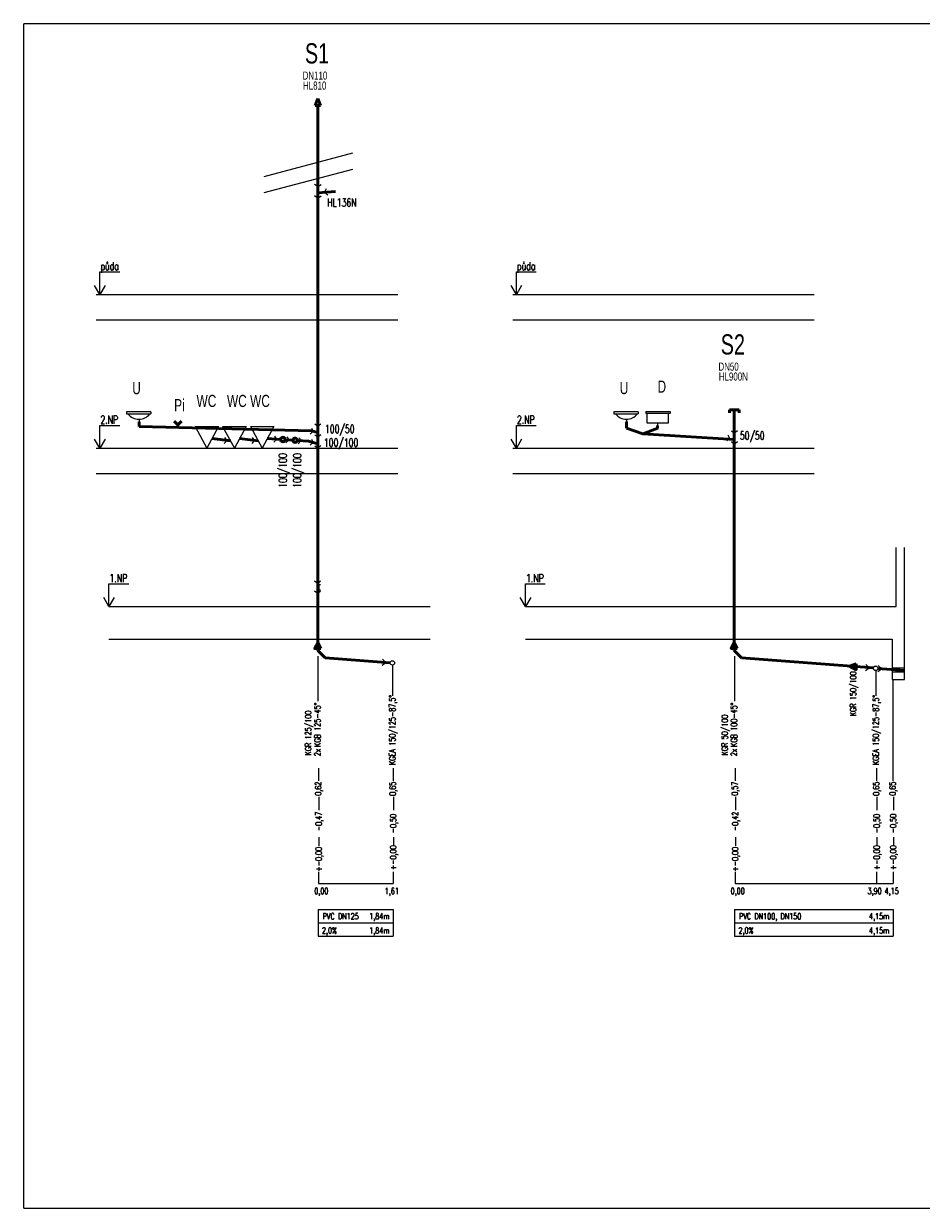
# Model space of a CAD drawing. Header units: millimetres. Extents: x 28262 to 240133, y -152087 to 56534.
# Tile 1 of 107: x 87432 to 109603, y -152087 to -122816. Entities that reach past the tile are written whole.
import ezdxf

# ---------------------------------------------------------------- set-up
doc = ezdxf.new("R2010")
doc.units = ezdxf.units.MM
doc.header["$MEASUREMENT"] = 0
doc.layers.get('0').update_dxf_attribs({"lineweight": 9})
for name, color, linetype, lineweight in [('--KANAL', 6, 'Continuous', 50), ('--KANAL_POPIS', 7, 'Continuous', 25), ('--KANALIZACE POPIS', 7, 'Continuous', 20), ('--KANALIZACE_POPIS', 7, 'Continuous', 20), ('--POM', 7, 'Continuous', 9), ('--TOPENÍ_POPIS', 7, 'Continuous', 25), ('--ZTI_popis', 5, 'Continuous', 35), ('POPIS', 7, 'Continuous', 25), ('Vrstva 1_Pero_č.__1_Pero_č.__7', 7, 'Continuous', 18)]:
    doc.layers.add(name, color=color, linetype=linetype, lineweight=lineweight)
doc.styles.add('styl10', font='romans.shx', dxfattribs={"width": 0.7, "height": 0.18, "bigfont": 'bigfont.shx'})
doc.styles.add('styl3', font='arial.ttf', dxfattribs={"width": 0.7, "height": 250})
doc.styles.add('styl5', font='arial.ttf', dxfattribs={"width": 0.7, "height": 220})
doc.styles.add('styl6', font='romans.shx', dxfattribs={"width": 0.7, "height": 200})
doc.styles.add('styl7', font='romans.shx', dxfattribs={"width": 0.7, "height": 200})
doc.styles.add('STYLE9', font='romans.shx', dxfattribs={"width": 0.65, "height": 180})

msp = doc.modelspace()

# ---------------------------------------------------------------- hatches: boundary and pattern name
at = {"layer": '--KANAL'}
h = msp.add_hatch(dxfattribs=at)
h.set_pattern_fill('ANSI31', color=256, scale=10, style=0)
h.set_pattern_definition([(315, (94182.7057, -116253.6046), (0.88388348, 0.88388348), [])])
h.paths.add_polyline_path([(94768, -138252), (94694, -138108), (94692, -138112), (94691, -138144), (94688, -138252)])
h.paths.add_polyline_path([(94688, -138252), (94691, -138144), (94692, -138112), (94616, -138252)])
h = msp.add_hatch(dxfattribs=at)
h.set_pattern_fill('ANSI31', color=256, scale=10, style=0)
h.set_pattern_definition([(315, (104470.2057, -116253.6046), (0.88388348, 0.88388348), [])])
h.paths.add_polyline_path([(105055, -138252), (104981, -138108), (104979, -138112), (104978, -138144), (104975, -138252)])
h.paths.add_polyline_path([(104975, -138252), (104978, -138144), (104979, -138112), (104903, -138252)])
h = msp.add_hatch(dxfattribs=at)
h.set_pattern_fill('ANSI31', color=256)
h.set_pattern_definition([(45, (58112.1184, -73477.69158), (-0.08838834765, 0.08838834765), [])])
h.paths.add_polyline_path([(107995, -138634), (107833, -138690), (107995, -138703)])
h.paths.add_polyline_path([(107995, -138703), (107833, -138690), (107995, -138782)])

# ---------------------------------------------------------------- linework, layer by layer
for p, q in [((94696, -124668), (94634, -124841)), ((94696, -124668), (94759, -124841)), ((94634, -124841), (94759, -124841)), ((94696, -124841), (94696, -138300)), ((94696, -126995), (95137, -126960)), ((104868, -132359), (105105, -132359)), ((104868, -132359), (104868, -132432)), ((104984, -132388), (104984, -138300)), ((105105, -132359), (105105, -132432)), ((90281, -132655), (90281, -132765)), ((90281, -132765), (94537, -132874)), ((91239, -132729), (91147, -132640)), ((91239, -132729), (91332, -132640)), ((91239, -132790), (91239, -132729)), ((94537, -132874), (94696, -132917)), ((102322, -132652), (102322, -132811)), ((102322, -132811), (102722, -132949)), ((102722, -132949), (103092, -132811)), ((103087, -132749), (103087, -132816)), ((92085, -133067), (92538, -133121)), ((92764, -133067), (93223, -133121)), ((93448, -133067), (93779, -133088)), ((93889, -133095), (94081, -133107)), ((94191, -133114), (94466, -133131)), ((94466, -133131), (94696, -133193)), ((102722, -132949), (104984, -133086)), ((94616, -138252), (94694, -138108)), ((94694, -138108), (94768, -138252)), ((104903, -138252), (104981, -138108)), ((104981, -138108), (105055, -138252)), ((94768, -138252), (94616, -138252)), ((94696, -138300), (94878, -138481)), ((105055, -138252), (104903, -138252)), ((104984, -138300), (105165, -138481)), ((94878, -138481), (96483, -138607)), ((105165, -138481), (108422, -138736)), ((107833, -138690), (107995, -138634)), ((107995, -138782), (107833, -138690)), ((107995, -138634), (107995, -138782)), ((108531, -138745), (109188, -138796))]:
    msp.add_line(p, q, dxfattribs=at)
for centre in [(93834, -133090), (94136, -133109)]:
    msp.add_circle(centre, 55, dxfattribs=at)
at = {"layer": '--KANAL_POPIS'}
for p, q in [((94694, -136647), (94614, -136589)), ((94764, -136592), (94694, -136647)), ((94764, -136685), (94721, -136685)), ((94721, -136685), (94721, -136803)), ((94693, -136892), (94613, -136834)), ((94763, -136836), (94693, -136892)), ((94721, -136803), (94764, -136803)), ((94698, -138440), (94698, -139552)), ((104985, -138440), (104985, -139552)), ((96380, -138605), (96284, -138676)), ((96292, -138517), (96380, -138605)), ((96538, -138666), (96538, -139427)), ((108318, -138738), (108223, -138809)), ((108231, -138650), (108318, -138738)), ((108538, -138671), (108625, -138758)), ((108480, -138799), (108480, -139427)), ((108625, -138758), (108530, -138830)), ((108911, -141525), (108911, -139017)), ((94723, -141525), (94723, -141211)), ((96563, -141526), (96563, -141212)), ((105011, -141525), (105011, -141211)), ((108505, -141526), (108505, -141212)), ((94733, -142250), (94733, -141917)), ((96573, -142250), (96573, -141918)), ((105021, -142250), (105021, -141917)), ((108515, -142250), (108515, -141918)), ((108921, -142250), (108921, -141917)), ((94733, -143131), (94733, -142916)), ((96573, -143132), (96573, -142916)), ((105021, -143131), (105021, -142916)), ((108515, -143132), (108515, -142916)), ((108921, -143131), (108921, -142916)), ((94717, -143774), (94717, -144061)), ((96557, -143775), (96557, -144062)), ((105004, -143774), (105004, -144061)), ((108499, -143775), (108499, -144062)), ((108904, -143774), (108904, -144061)), ((108904, -143774), (108904, -144061)), ((94717, -144061), (96557, -144061)), ((105004, -144061), (108904, -144061)), ((94702, -144707), (96557, -144707)), ((94702, -144707), (94702, -145360)), ((104989, -144707), (108904, -144707)), ((104989, -144707), (104989, -145360)), ((94702, -145034), (96557, -145034)), ((104989, -145034), (108904, -145034)), ((94702, -145360), (96557, -145360)), ((104989, -145360), (108904, -145360))]:
    msp.add_line(p, q, dxfattribs=at)
for centre in [(96538, -138611), (108476, -138744)]:
    msp.add_ellipse(centre, major_axis=(-38.9, 38.9), ratio=1, start_param=3.926991, end_param=10.210176, dxfattribs=at)
at = {"layer": '--KANALIZACE POPIS'}
for p, q in [((96557, -144707), (96557, -145360)), ((108904, -144707), (108904, -145360))]:
    msp.add_line(p, q, dxfattribs=at)
at = {"layer": '--KANALIZACE_POPIS'}
for p, q in [((94696, -126842), (94616, -126785)), ((94696, -126842), (94777, -126785)), ((94899, -126898), (94864, -126980)), ((94864, -126980), (94940, -127043)), ((94696, -127124), (94616, -127067)), ((94696, -127124), (94777, -127067)), ((90571, -132408), (89969, -132408)), ((89969, -132408), (89969, -132456)), ((89969, -132456), (90571, -132456)), ((90281, -132593), (90281, -132655)), ((90571, -132408), (90571, -132456)), ((102613, -132405), (102010, -132405)), ((102010, -132405), (102010, -132453)), ((102010, -132453), (102613, -132453)), ((102322, -132590), (102322, -132652)), ((102613, -132405), (102613, -132453)), ((102795, -132398), (103398, -132398)), ((102795, -132398), (102795, -132446)), ((103398, -132446), (102795, -132446)), ((102825, -132447), (102825, -132682)), ((103362, -132682), (103362, -132451)), ((103398, -132398), (103398, -132446)), ((91667, -132765), (92247, -132765)), ((91667, -132765), (91957, -133302)), ((92247, -132765), (91957, -133302)), ((92346, -132765), (92926, -132765)), ((92346, -132765), (92636, -133302)), ((92926, -132765), (92636, -133302)), ((93030, -132765), (93610, -132765)), ((93030, -132765), (93320, -133302)), ((93610, -132765), (93320, -133302)), ((94581, -132888), (94510, -132956)), ((94540, -132809), (94581, -132888)), ((94625, -132705), (94695, -132760)), ((94695, -132760), (94775, -132703)), ((102825, -132682), (103362, -132682)), ((103085, -132683), (103085, -132746)), ((104912, -132873), (104982, -132928)), ((104982, -132928), (105062, -132871)), ((92447, -133112), (92386, -133189)), ((92394, -133039), (92447, -133112)), ((93126, -133112), (93065, -133189)), ((93074, -133039), (93126, -133112)), ((93675, -133080), (93608, -133153)), ((93629, -133004), (93675, -133080)), ((93977, -133100), (93910, -133172)), ((93931, -133024), (93977, -133100)), ((94280, -133121), (94213, -133193)), ((94234, -133044), (94280, -133121)), ((94581, -133164), (94510, -133232)), ((94540, -133085), (94581, -133164)), ((94625, -132971), (94695, -133026)), ((94695, -133026), (94775, -132969)), ((104868, -133057), (104797, -133125)), ((104827, -132978), (104868, -133057)), ((104912, -133140), (104982, -133195)), ((104982, -133195), (105062, -133137)), ((94625, -133245), (94695, -133300)), ((94695, -133300), (94775, -133242))]:
    msp.add_line(p, q, dxfattribs=at)
msp.add_circle((103085, -132745), 5.05, dxfattribs=at)
for centre, major_axis, start_param, end_param in [((90278, -132255), (238, 238), 2.994626, 4.850269), ((102320, -132252), (238, 238), 2.994626, 4.850269), ((90281, -132654), (-3.57, 3.57), 3.926991, 10.210176), ((102322, -132651), (-3.57, 3.57), 3.926991, 10.210176)]:
    msp.add_ellipse(centre, major_axis=major_axis, ratio=1, start_param=start_param, end_param=end_param, dxfattribs=at)
at = {"layer": '--POM'}
for p, q in [((108980, -137220), (108980, -135758)), ((109188, -139017), (109188, -135758)), ((108885, -138020), (108885, -139017)), ((108885, -138735), (109192, -138735)), ((108885, -138833), (109188, -138833)), ((108885, -139017), (109188, -139017))]:
    msp.add_line(p, q, dxfattribs=at)
for p, q in [((93370, -126590), (95562, -126007)), ((93370, -126990), (95562, -126407)), ((89223, -129507), (96671, -129507)), ((99510, -129507), (106959, -129507)), ((89223, -130133), (96671, -130133)), ((99510, -130133), (106959, -130133)), ((89223, -133303), (96671, -133303)), ((99510, -133303), (106959, -133303)), ((89223, -133928), (96671, -133928)), ((99510, -133928), (106959, -133928)), ((89538, -137220), (97471, -137220)), ((99826, -137220), (108980, -137220)), ((89538, -138020), (97471, -138020)), ((99826, -138020), (108885, -138020))]:
    msp.add_line(p, q)
at = {"layer": 'POPIS'}
for p, q in [((128510, -122816), (87432, -122816)), ((87432, -152087), (87432, -122816)), ((87432, -152087), (128510, -152087))]:
    msp.add_line(p, q, dxfattribs=at)
at = {"layer": 'Vrstva 1_Pero_č.__1_Pero_č.__7', "linetype": 'Continuous'}
for p, q in [((89313, -129507), (89313, -128945)), ((89313, -128945), (89803, -128945)), ((99601, -129507), (99601, -128945)), ((99601, -128945), (100091, -128945)), ((89313, -129507), (89183, -129282)), ((89444, -129282), (89313, -129507)), ((99601, -129507), (99470, -129282)), ((99731, -129282), (99601, -129507)), ((89313, -133303), (89313, -132740)), ((89313, -132740), (89803, -132740)), ((99601, -133303), (99601, -132740)), ((99601, -132740), (100091, -132740)), ((89313, -133303), (89183, -133078)), ((89444, -133078), (89313, -133303)), ((99601, -133303), (99470, -133078)), ((99731, -133078), (99601, -133303)), ((89538, -137220), (89538, -136658)), ((89538, -136658), (90028, -136658)), ((99826, -137220), (99826, -136658)), ((99826, -136658), (100316, -136658)), ((89538, -137220), (89408, -136995)), ((89669, -136995), (89538, -137220)), ((99826, -137220), (99695, -136995)), ((99956, -136995), (99826, -137220))]:
    msp.add_line(p, q, dxfattribs=at)

# ---------------------------------------------------------------- texts
at = {"layer": '--KANAL_POPIS', "width": 0.7}
for s, height, style, p in [('S1', 500, 'styl3', (94378, -123799)), ('DN110', 200, 'styl5', (94322, -124197)), ('HL810', 200, 'styl5', (94331, -124444)), ('HL136N', 200, 'styl7', (94929, -127334)), ('S2', 500, 'styl3', (104649, -130990)), ('DN50', 200, 'styl5', (104593, -131388)), ('HL900N', 200, 'styl5', (104602, -131634)), ('100/50', 200, 'styl7', (94872, -132930)), ('50/50', 200, 'styl7', (105120, -133094)), ('100/100', 200, 'styl7', (94845, -133268)), ('0,00', 150, 'STYLE9', (94607, -144322)), ('1,61', 150, 'STYLE9', (96349, -144322)), ('0,00', 150, 'STYLE9', (104894, -144322)), ('3,90', 150, 'STYLE9', (108275, -144322)), ('4,15', 150, 'STYLE9', (108696, -144322)), ('PVC DN125', 150, 'STYLE9', (94813, -144946)), ('1,84m', 150, 'STYLE9', (95964, -144946)), ('PVC DN100, DN150', 150, 'STYLE9', (105100, -144946)), ('4,15m', 150, 'STYLE9', (108311, -144946)), ('2,0%%%', 150, 'STYLE9', (94798, -145297)), ('1,84m', 150, 'STYLE9', (95964, -145299)), ('2,0%%%', 150, 'STYLE9', (105086, -145297)), ('4,15m', 150, 'STYLE9', (108311, -145299))]:
    msp.add_text(s, height=height, dxfattribs=dict(at, style=style)).set_placement(p)
for s, height, style, p in [('100/100', 200, 'styl7', (93932, -134282)), ('100/100', 200, 'styl7', (94288, -134282)), ('KGR 150/100', 150, 'STYLE9', (107993, -139925)), ('KGB 125-45°', 150, 'STYLE9', (94764, -140684)), ('KGEA 150/125-87,5°', 150, 'styl10', (96613, -141132)), ('KGB 100-45°', 150, 'STYLE9', (105051, -140684)), ('KGEA 150/125-87,5°', 150, 'styl10', (108555, -141132)), ('KGR 125/100', 150, 'STYLE9', (94535, -140894)), ('KGR 50/100', 150, 'STYLE9', (104822, -140894)), ('2x', 150, 'STYLE9', (94761, -140915)), ('2x', 150, 'STYLE9', (105048, -140915)), ('0,62', 150, 'styl10', (94781, -141894)), ('0,65', 150, 'styl10', (96621, -141895)), ('0,57', 150, 'styl10', (105069, -141894)), ('0,65', 150, 'styl10', (108563, -141895)), ('0,65', 150, 'styl10', (108969, -141894)), ('-0,47', 150, 'styl10', (94793, -142767)), ('-0,50', 150, 'styl10', (96633, -142821)), ('-0,42', 150, 'styl10', (105081, -142767)), ('-0,50', 150, 'styl10', (108575, -142821)), ('-0,50', 150, 'styl10', (108981, -142820)), ('+-0,00', 150, 'styl10', (94793, -143767)), ('+-0,00', 150, 'styl10', (96633, -143729)), ('+-0,00', 150, 'styl10', (105081, -143767)), ('+-0,00', 150, 'styl10', (108575, -143729)), ('+-0,00', 150, 'styl10', (108981, -143728))]:
    msp.add_text(s, height=height, rotation=90, dxfattribs=dict(at, style=style)).set_placement(p)
at = {"layer": '--TOPENÍ_POPIS', "style": 'styl6', "width": 0.7}
for s, p in [('půda', (89326, -128904)), ('půda', (99614, -128904)), ('2.NP', (89326, -132700)), ('2.NP', (99614, -132700)), ('1.NP', (89551, -136617)), ('1.NP', (99839, -136617))]:
    msp.add_text(s, height=200, dxfattribs=at).set_placement(p)
at = {"layer": '--ZTI_popis', "style": 'styl5', "width": 0.7}
for s, p in [('U', (90113, -131971)), ('U', (102155, -131968)), ('D', (103088, -131933)), ('WC', (91701, -132287)), ('WC', (92453, -132287)), ('WC', (93024, -132287)), ('Pi', (91148, -132391))]:
    msp.add_text(s, height=300, dxfattribs=at).set_placement(p)

doc.saveas('drawing.dxf')
